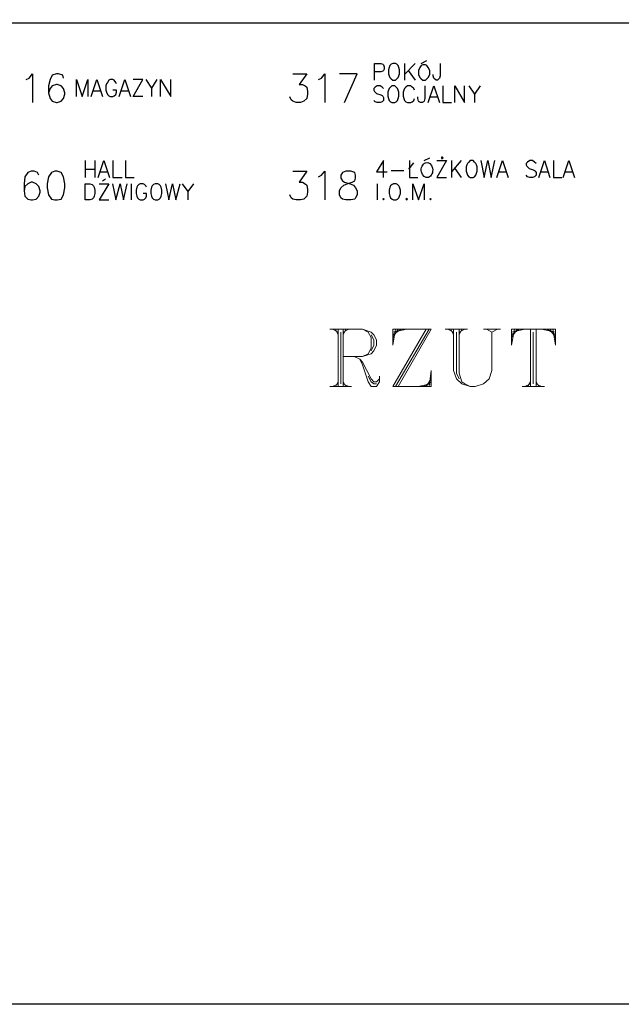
# Model space of a CAD drawing. Header units: millimetres. Extents: x 1 to 17496, y 1 to 30809.
# Tile 226 of 256: x 9807 to 10531, y 26806 to 27991. Entities that reach past the tile are written whole.
import ezdxf

# ---------------------------------------------------------------- set-up
doc = ezdxf.new("R2010")
doc.units = ezdxf.units.MM
for name, color, linetype in [('0_Przyz_Opisy oddziałów', 5, 'Continuous'), ('Opisy', 255, 'Continuous'), ('PDF _Geometria', 7, 'Continuous')]:
    doc.layers.add(name, color=color, linetype=linetype)

msp = doc.modelspace()

# ---------------------------------------------------------------- linework, layer by layer
at = {"layer": '0_Przyz_Opisy oddziałów', "lineweight": 18}
for points in [[(10180.1, 27618.7), (10219.7, 27618.7), (10229.8, 27615.3), (10233.2, 27611.9), (10236.5, 27606.1), (10236.5, 27599.3), (10233.2, 27592.6), (10229.8, 27589.2), (10219.7, 27585.8), (10196.1, 27585.8)], [(10183.5, 27618.7), (10190.2, 27615.3)], [(10186.9, 27618.7), (10190.2, 27611.9)], [(10190.2, 27618.7), (10190.2, 27549.6)], [(10193.6, 27615.3), (10193.6, 27553)], [(10196.1, 27618.7), (10196.1, 27549.6)], [(10199.5, 27618.7), (10196.1, 27611.9)], [(10202.9, 27618.7), (10196.1, 27615.3)], [(10219.7, 27618.7), (10226.4, 27615.3), (10229.8, 27608.6), (10229.8, 27595.9), (10226.4, 27589.2), (10219.7, 27585.8)], [(10229.8, 27611.9), (10233.2, 27606.1), (10233.2, 27599.3), (10229.8, 27592.6)], [(10262.7, 27549.6), (10302.2, 27618.7), (10255.9, 27618.7), (10255.9, 27599.3), (10259.3, 27618.7)], [(10296.3, 27618.7), (10255.9, 27549.6), (10302.2, 27549.6), (10302.2, 27569), (10299.7, 27549.6)], [(10262.7, 27618.7), (10255.9, 27608.6)], [(10266, 27618.7), (10255.9, 27611.9)], [(10272.8, 27618.7), (10255.9, 27615.3)], [(10299.7, 27618.7), (10259.3, 27549.6)], [(10319.1, 27618.7), (10346, 27618.7)], [(10322.5, 27618.7), (10329.2, 27615.3)], [(10325.8, 27618.7), (10329.2, 27611.9)], [(10329.2, 27618.7), (10329.2, 27569), (10332.6, 27558.9), (10339.3, 27553), (10349.4, 27549.6), (10355.3, 27549.6), (10365.4, 27553), (10372.1, 27558.9), (10375.5, 27569), (10375.5, 27615.3)], [(10332.6, 27615.3), (10332.6, 27565.6), (10335.9, 27558.9)], [(10335.9, 27618.7), (10335.9, 27565.6), (10339.3, 27555.5), (10342.7, 27553), (10349.4, 27549.6)], [(10339.3, 27618.7), (10335.9, 27611.9)], [(10342.7, 27618.7), (10335.9, 27615.3)], [(10365.4, 27618.7), (10385.6, 27618.7)], [(10368.8, 27618.7), (10375.5, 27615.3), (10382.3, 27618.7)], [(10448.8, 27618.7), (10452.2, 27599.3), (10452.2, 27618.7), (10399.1, 27618.7), (10399.1, 27599.3), (10402.5, 27618.7)], [(10405.8, 27618.7), (10399.1, 27608.6)], [(10408.4, 27618.7), (10399.1, 27611.9)], [(10415.1, 27618.7), (10399.1, 27615.3)], [(10421.8, 27618.7), (10421.8, 27549.6)], [(10425.2, 27615.3), (10425.2, 27553)], [(10428.6, 27618.7), (10428.6, 27549.6)], [(10435.3, 27618.7), (10452.2, 27615.3)], [(10442.1, 27618.7), (10452.2, 27611.9)], [(10445.4, 27618.7), (10452.2, 27608.6)], [(10209.6, 27585.8), (10216.3, 27582.5), (10219.7, 27575.7), (10226.4, 27555.5), (10229.8, 27549.6), (10236.5, 27549.6), (10239.9, 27555.5), (10239.9, 27562.3)], [(10216.3, 27582.5), (10219.7, 27579.1), (10229.8, 27558.9), (10233.2, 27555.5), (10236.5, 27555.5), (10239.9, 27558.9)], [(10190.2, 27553), (10183.5, 27549.6)], [(10190.2, 27555.5), (10186.9, 27549.6)], [(10196.1, 27555.5), (10199.5, 27549.6)], [(10196.1, 27553), (10202.9, 27549.6)], [(10226.4, 27562.3), (10229.8, 27555.5), (10233.2, 27553), (10236.5, 27553)], [(10286.2, 27549.6), (10302.2, 27553)], [(10293, 27549.6), (10302.2, 27555.5)], [(10296.3, 27549.6), (10302.2, 27558.9)], [(10421.8, 27553), (10415.1, 27549.6)], [(10421.8, 27555.5), (10418.5, 27549.6)], [(10428.6, 27555.5), (10431.9, 27549.6)], [(10428.6, 27553), (10435.3, 27549.6)], [(10180.1, 27549.6), (10206.2, 27549.6)], [(10411.7, 27549.6), (10438.7, 27549.6)]]:
    msp.add_lwpolyline(points, dxfattribs=at)
at = {"layer": 'Opisy', "color": 7, "lineweight": 25}
for points in [[(10234, 27918.5), (10234, 27938.7), (10241.6, 27938.7), (10244.1, 27937.9), (10244.9, 27937), (10245.8, 27934.5), (10245.8, 27932), (10244.9, 27930.3), (10244.1, 27929.5), (10241.6, 27928.6), (10234, 27928.6)], [(10270.2, 27938.7), (10270.2, 27918.5)], [(10282.8, 27938.7), (10270.2, 27925.3)], [(10290.4, 27938.7), (10297.2, 27942.1)], [(10313.2, 27938.7), (10313.2, 27923.6), (10312.3, 27921), (10311.5, 27920.2), (10309.8, 27918.5), (10308.1, 27918.5), (10306.4, 27920.2), (10305.6, 27921), (10304.7, 27923.6), (10304.7, 27925.3)], [(9814.6, 27919.4), (9818, 27921), (9822.2, 27926.1), (9822.2, 27891.6)], [(9859.2, 27921), (9858.4, 27924.4), (9853.3, 27926.1), (9850.8, 27926.1), (9845.8, 27924.4), (9843.2, 27919.4), (9841.5, 27911.8), (9841.5, 27903.4), (9843.2, 27896.6), (9845.8, 27893.3), (9850.8, 27891.6), (9851.7, 27891.6), (9856.7, 27893.3), (9859.2, 27896.6), (9860.9, 27901.7), (9860.9, 27903.4), (9859.2, 27908.4), (9856.7, 27911.8), (9851.7, 27913.5), (9850.8, 27913.5), (9845.8, 27911.8), (9843.2, 27908.4), (9841.5, 27903.4)], [(9875.1, 27899), (9875.1, 27919.2), (9881.8, 27899), (9888.6, 27919.2), (9888.6, 27899)], [(9892.8, 27899), (9899.5, 27919.2), (9906.3, 27899)], [(9923.1, 27914.2), (9922.3, 27915.9), (9920.6, 27918.4), (9918.9, 27919.2), (9915.5, 27919.2), (9913.8, 27918.4), (9912.2, 27915.9), (9911.3, 27914.2), (9910.5, 27911.6), (9910.5, 27906.6), (9911.3, 27904.1), (9912.2, 27901.5), (9913.8, 27899.8), (9915.5, 27899), (9918.9, 27899), (9920.6, 27899.8), (9922.3, 27901.5), (9923.1, 27904.1), (9923.1, 27906.6), (9918.9, 27906.6)], [(9926.5, 27899), (9933.2, 27919.2), (9940, 27899)], [(9955.1, 27899), (9943.3, 27899), (9955.1, 27919.2), (9943.3, 27919.2)], [(9958.5, 27919.2), (9965.2, 27909.1), (9965.2, 27899)], [(9972, 27919.2), (9965.2, 27909.1)], [(9976.2, 27899), (9976.2, 27919.2), (9988.8, 27899), (9988.8, 27919.2)], [(10135.5, 27926.1), (10152.3, 27926.1), (10143.1, 27913.5), (10147.3, 27913.5), (10150.6, 27911.8), (10152.3, 27910.1), (10153.2, 27905), (10153.2, 27901.7), (10152.3, 27896.6), (10149, 27893.3), (10144.7, 27891.6), (10139.7, 27891.6), (10135.5, 27893.3), (10133.8, 27894.9), (10132.1, 27898.3)], [(10166.6, 27919.4), (10170, 27921), (10174.2, 27926.1), (10174.2, 27891.6)], [(10197.8, 27891.6), (10213, 27926.1), (10191.9, 27926.1)], [(10274.4, 27930.3), (10282.8, 27918.5)], [(10244.9, 27908.4), (10243.3, 27910.1), (10240.7, 27911.8), (10237.4, 27911.8), (10234.8, 27910.1), (10233.2, 27908.4), (10233.2, 27906.7), (10234, 27905), (10234.8, 27904.2), (10236.5, 27902.5), (10241.6, 27900.8), (10243.3, 27900), (10244.1, 27899.1), (10244.9, 27897.5), (10244.9, 27894.1), (10243.3, 27892.4), (10240.7, 27891.6), (10237.4, 27891.6), (10234.8, 27892.4), (10233.2, 27894.1)], [(10282, 27906.7), (10281.2, 27908.4), (10279.5, 27910.1), (10277.8, 27911.8), (10273.6, 27911.8), (10271.9, 27910.1), (10270.2, 27908.4), (10269.4, 27906.7), (10268.5, 27904.2), (10268.5, 27899.1), (10269.4, 27896.6), (10270.2, 27894.1), (10271.9, 27892.4), (10273.6, 27891.6), (10277.8, 27891.6), (10279.5, 27892.4), (10281.2, 27894.1), (10282, 27896.6)], [(10294.6, 27911.8), (10294.6, 27896.6), (10293.8, 27893.3), (10292.9, 27892.4), (10291.3, 27891.6), (10289.6, 27891.6), (10287.9, 27892.4), (10287.1, 27893.3), (10286.2, 27896.6), (10286.2, 27898.3)], [(10298.8, 27891.6), (10305.6, 27911.8), (10312.3, 27891.6)], [(10316.5, 27911.8), (10316.5, 27891.6), (10326.6, 27891.6)], [(10330.9, 27891.6), (10330.9, 27911.8), (10342.6, 27891.6), (10342.6, 27911.8)], [(10347.7, 27911.8), (10354.4, 27901.7), (10354.4, 27891.6)], [(10361.2, 27911.8), (10354.4, 27901.7)], [(9895.3, 27905.7), (9903.7, 27905.7)], [(9929, 27905.7), (9937.4, 27905.7)], [(10301.4, 27898.3), (10309.8, 27898.3)], [(10293.8, 27821.7), (10300.6, 27825)], [(9885.3, 27821.7), (9885.3, 27801.4)], [(9897.1, 27821.7), (9897.1, 27801.4)], [(9901.3, 27801.4), (9908.1, 27821.7), (9914.8, 27801.4)], [(9919, 27821.7), (9919, 27801.4), (9930, 27801.4)], [(9934.2, 27821.7), (9934.2, 27801.4), (9944.3, 27801.4)], [(10245, 27801.4), (10245, 27821.7), (10236.5, 27808.2), (10249.2, 27808.2)], [(10275.3, 27811.6), (10281.2, 27819.1)], [(10276.1, 27821.7), (10276.1, 27801.4), (10286.2, 27801.4)], [(10309, 27821.7), (10320.8, 27821.7), (10309, 27801.4), (10320.8, 27801.4)], [(10326.7, 27821.7), (10326.7, 27801.4)], [(10338.5, 27821.7), (10326.7, 27808.2)], [(10330.9, 27812.4), (10338.5, 27801.4)], [(10362, 27821.7), (10366.2, 27801.4), (10370.5, 27821.7), (10374.7, 27801.4), (10378.9, 27821.7)], [(10381.4, 27801.4), (10388.1, 27821.7), (10394.9, 27801.4)], [(10428.6, 27818.3), (10426.9, 27820), (10424.4, 27821.7), (10421, 27821.7), (10418.5, 27820), (10416.8, 27818.3), (10416.8, 27816.6), (10417.6, 27814.9), (10418.5, 27814.1), (10420.2, 27812.4), (10425.2, 27810.7), (10426.9, 27809.9), (10427.7, 27809), (10428.6, 27807.3), (10428.6, 27804), (10426.9, 27802.3), (10424.4, 27801.4), (10421, 27801.4), (10418.5, 27802.3), (10416.8, 27804)], [(10431.9, 27801.4), (10438.7, 27821.7), (10445.4, 27801.4)], [(10449.6, 27821.7), (10449.6, 27801.4), (10459.7, 27801.4)], [(10461.4, 27801.4), (10468.2, 27821.7), (10474.9, 27801.4)], [(9829.8, 27804), (9828.1, 27807.3), (9823.9, 27809), (9820.5, 27809), (9816.3, 27807.3), (9812.9, 27802.3), (9812.1, 27793.9), (9812.1, 27785.4), (9812.9, 27778.7), (9816.3, 27775.3), (9820.5, 27774.5), (9822.2, 27774.5), (9826.4, 27775.3), (9829.8, 27778.7), (9831.4, 27783.8), (9831.4, 27785.4), (9829.8, 27790.5), (9826.4, 27793.9), (9822.2, 27795.6), (9820.5, 27795.6), (9816.3, 27793.9), (9812.9, 27790.5), (9812.1, 27785.4)], [(9885.3, 27811.6), (9897.1, 27811.6)], [(9903.9, 27808.2), (9912.3, 27808.2)], [(10135.5, 27809), (10152.3, 27809), (10143.1, 27795.6), (10147.3, 27795.6), (10150.6, 27793.9), (10152.3, 27792.2), (10153.2, 27787.1), (10153.2, 27783.8), (10152.3, 27778.7), (10149, 27775.3), (10144.7, 27774.5), (10139.7, 27774.5), (10135.5, 27775.3), (10133.8, 27777), (10132.1, 27780.4)], [(10166.6, 27802.3), (10170, 27804), (10174.2, 27809), (10174.2, 27774.5)], [(10254.2, 27809.9), (10269.4, 27809.9)], [(10383.9, 27808.2), (10392.4, 27808.2)], [(10434.5, 27808.2), (10442.9, 27808.2)], [(10463.9, 27808.2), (10472.4, 27808.2)], [(9902.2, 27793.9), (9914, 27793.9), (9902.2, 27774.5), (9914, 27774.5)], [(9906.4, 27797.2), (9909.8, 27799.8)], [(9918.2, 27793.9), (9922.4, 27774.5), (9927.5, 27793.9), (9931.7, 27774.5), (9935.9, 27793.9)], [(9940.9, 27793.9), (9940.9, 27774.5)], [(9959.5, 27789.7), (9958.6, 27791.3), (9956.9, 27793), (9955.2, 27793.9), (9951.9, 27793.9), (9950.2, 27793), (9948.5, 27791.3), (9947.7, 27789.7), (9946.8, 27786.3), (9946.8, 27782.1), (9947.7, 27778.7), (9948.5, 27777), (9950.2, 27775.3), (9951.9, 27774.5), (9955.2, 27774.5), (9956.9, 27775.3), (9958.6, 27777), (9959.5, 27778.7), (9959.5, 27782.1), (9955.2, 27782.1)], [(9982.2, 27793.9), (9986.4, 27774.5), (9990.6, 27793.9), (9994.8, 27774.5), (9999.9, 27793.9)], [(10002.4, 27793.9), (10009.1, 27784.6), (10009.1, 27774.5)], [(10015.9, 27793.9), (10009.1, 27784.6)], [(10237.4, 27793.9), (10237.4, 27774.5)], [(10280.3, 27774.5), (10280.3, 27793.9), (10287.1, 27774.5), (10293.8, 27793.9), (10293.8, 27774.5)]]:
    msp.add_lwpolyline(points, dxfattribs=at)
for points in [[(10255.9, 27938.7), (10254.2, 27937.9), (10252.5, 27936.2), (10251.7, 27933.7), (10250.8, 27931.2), (10250.8, 27926.1), (10251.7, 27923.6), (10252.5, 27921.9), (10254.2, 27920.2), (10255.9, 27918.5), (10259.3, 27918.5), (10260.9, 27920.2), (10262.6, 27921.9), (10263.5, 27923.6), (10264.3, 27926.1), (10264.3, 27931.2), (10263.5, 27933.7), (10262.6, 27936.2), (10260.9, 27937.9), (10259.3, 27938.7)], [(10292.1, 27937), (10290.4, 27936.2), (10288.7, 27933.7), (10287.1, 27930.3), (10287.1, 27925.3), (10288.7, 27921.9), (10290.4, 27920.2), (10292.1, 27918.5), (10295.5, 27918.5), (10297.2, 27920.2), (10298.8, 27921.9), (10300.5, 27925.3), (10300.5, 27930.3), (10298.8, 27933.7), (10297.2, 27936.2), (10295.5, 27937)], [(10255, 27911.8), (10253.4, 27910.1), (10251.7, 27908.4), (10250.8, 27906.7), (10250, 27904.2), (10250, 27899.1), (10250.8, 27896.6), (10251.7, 27894.1), (10253.4, 27892.4), (10255, 27891.6), (10258.4, 27891.6), (10260.1, 27892.4), (10261.8, 27894.1), (10262.6, 27896.6), (10263.5, 27899.1), (10263.5, 27904.2), (10262.6, 27906.7), (10261.8, 27908.4), (10260.1, 27910.1), (10258.4, 27911.8)], [(10316.6, 27825), (10315.7, 27825.9), (10314.9, 27825.9), (10314.9, 27824.2), (10315.7, 27824.2)], [(10349.4, 27821.7), (10347.7, 27820), (10346, 27818.3), (10345.2, 27816.6), (10344.4, 27814.1), (10344.4, 27809), (10345.2, 27806.5), (10346, 27804), (10347.7, 27802.3), (10349.4, 27801.4), (10352.8, 27801.4), (10354.5, 27802.3), (10356.1, 27804), (10357, 27806.5), (10357.8, 27809), (10357.8, 27814.1), (10357, 27816.6), (10356.1, 27818.3), (10354.5, 27820), (10352.8, 27821.7)], [(9849.1, 27809), (9844.9, 27807.3), (9841.5, 27802.3), (9839.9, 27793.9), (9839.9, 27788.8), (9841.5, 27780.4), (9844.9, 27775.3), (9849.1, 27774.5), (9851.7, 27774.5), (9856.7, 27775.3), (9859.2, 27780.4), (9860.9, 27788.8), (9860.9, 27793.9), (9859.2, 27802.3), (9856.7, 27807.3), (9851.7, 27809)], [(10199.5, 27809), (10195.3, 27807.3), (10193.6, 27804), (10193.6, 27800.6), (10195.3, 27797.2), (10197.8, 27795.6), (10204.5, 27793.9), (10208.8, 27792.2), (10211.3, 27788.8), (10213, 27785.4), (10213, 27780.4), (10211.3, 27777), (10210.4, 27775.3), (10205.4, 27774.5), (10199.5, 27774.5), (10195.3, 27775.3), (10193.6, 27777), (10191.9, 27780.4), (10191.9, 27785.4), (10193.6, 27788.8), (10197, 27792.2), (10201.2, 27793.9), (10207.1, 27795.6), (10210.4, 27797.2), (10211.3, 27800.6), (10211.3, 27804), (10210.4, 27807.3), (10205.4, 27809)], [(9885.3, 27774.5), (9885.3, 27793.9), (9891.2, 27793.9), (9893.8, 27793), (9895.4, 27791.3), (9896.3, 27789.7), (9897.1, 27786.3), (9897.1, 27782.1), (9896.3, 27778.7), (9895.4, 27777), (9893.8, 27775.3), (9891.2, 27774.5)], [(9969.6, 27793.9), (9967.9, 27793), (9966.2, 27791.3), (9965.4, 27789.7), (9964.5, 27786.3), (9964.5, 27782.1), (9965.4, 27778.7), (9966.2, 27777), (9967.9, 27775.3), (9969.6, 27774.5), (9972.9, 27774.5), (9974.6, 27775.3), (9976.3, 27777), (9977.1, 27778.7), (9978, 27782.1), (9978, 27786.3), (9977.1, 27789.7), (9976.3, 27791.3), (9974.6, 27793), (9972.9, 27793.9)], [(10256.8, 27793.9), (10255.1, 27793), (10253.4, 27791.3), (10252.5, 27789.7), (10251.7, 27786.3), (10251.7, 27782.1), (10252.5, 27778.7), (10253.4, 27777), (10255.1, 27775.3), (10256.8, 27774.5), (10260.1, 27774.5), (10261.8, 27775.3), (10263.5, 27777), (10264.3, 27778.7), (10265.2, 27782.1), (10265.2, 27786.3), (10264.3, 27789.7), (10263.5, 27791.3), (10261.8, 27793), (10260.1, 27793.9)], [(10245, 27776.2), (10244.1, 27775.3), (10245, 27774.5), (10245.8, 27775.3)], [(10272.8, 27776.2), (10271.9, 27775.3), (10272.8, 27774.5), (10273.6, 27775.3)], [(10301.4, 27776.2), (10300.6, 27775.3), (10301.4, 27774.5), (10302.2, 27775.3)]]:
    msp.add_lwpolyline(points, close=True, dxfattribs=at)
msp.add_ellipse((10297.2, 27810.3), major_axis=(0, 9.14), ratio=0.758288, start_param=0.245613, end_param=6.528798, dxfattribs=at)
at = {"layer": 'PDF _Geometria'}
msp.add_lwpolyline([(1887, 30808.7), (14038.1, 30808.7), (14038.1, 26805.9), (1887, 26805.9)], close=True, dxfattribs=at)
at = {"layer": 'PDF _Geometria', "lineweight": 25}
msp.add_lwpolyline([(9745.5, 27987.6), (9944.3, 27987.6), (10143.1, 27987.6), (10342.7, 27987.6), (10541.4, 27987.6), (10740.2, 27987.6), (10939, 27987.6), (11138.6, 27987.6), (11337.3, 27987.6), (11536.1, 27987.6), (11734.9, 27987.6), (11933.6, 27987.6), (12133.2, 27987.6), (12332, 27987.6), (12530.8, 27987.6), (12729.5, 27987.6), (12929.1, 27987.6), (13127.9, 27987.6), (13326.7, 27987.6)], dxfattribs=at)

doc.saveas('drawing.dxf')
